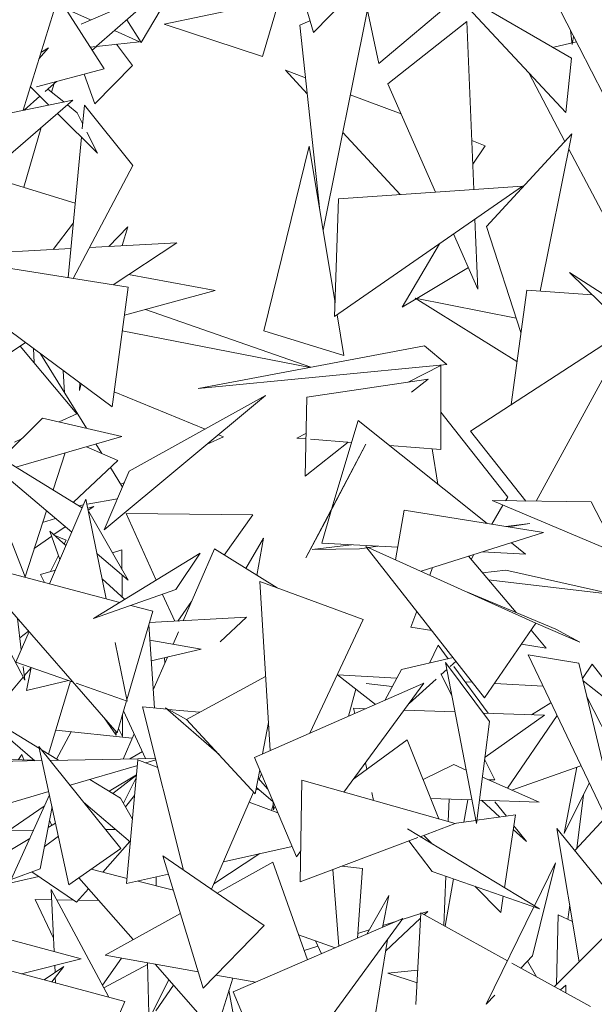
# Model space of a CAD drawing. Header units: metres. Extents: x -14.5 to 19.7, y -19.1 to 4.
# Tile 201 of 218: x 18.605 to 18.726, y 3.027 to 3.235. Entities that reach past the tile are written whole.
import ezdxf

# ---------------------------------------------------------------- set-up
doc = ezdxf.new("R2010")
doc.units = ezdxf.units.M
doc.layers.add('G-IMPT', color=7, linetype='Continuous', lineweight=5)
doc.layers.add('L-PLNT', color=7, linetype='Continuous', lineweight=5, true_color=0x005900)

# ---------------------------------------------------------------- blocks, each defined once
blk = doc.blocks.new('ÁRVORES ORNAMENTAIS - Pequeno e Médio Porte - Ipê-roxo-2976198-A')
at = {"layer": 'G-IMPT', "color": 253, "true_color": 0xaaaaaa}
for p, q in [((8.15579, 3.23022), (8.17068, 3.25567)), ((8.20589, 3.2258), (8.23717, 3.25232)), ((8.20921, 3.24983), (8.19209, 3.23237)), ((8.13907, 3.24257), (8.13087, 3.21597)), ((8.14312, 3.23413), (8.15996, 3.24142)), ((8.14637, 3.22947), (8.15996, 3.24142)), ((8.14794, 3.22469), (8.13824, 3.23988)), ((8.16062, 3.23414), (8.18488, 3.23927)), ((8.18133, 3.2273), (8.18488, 3.23927)), ((8.19209, 3.23237), (8.19011, 3.23905)), ((8.22252, 3.2399), (8.24526, 3.2155)), ((8.24644, 3.22693), (8.22318, 3.24046)), ((8.25644, 3.21294), (8.24287, 3.23944)), ((8.13986, 3.23734), (8.14511, 3.235)), ((8.20345, 3.23724), (8.1941, 3.19071)), ((8.20589, 3.2258), (8.20322, 3.23833)), ((8.15579, 3.23022), (8.15271, 3.23505)), ((8.19135, 3.23484), (8.1892, 3.23393)), ((8.15011, 3.23276), (8.15542, 3.23039)), ((8.16062, 3.23414), (8.18133, 3.2273)), ((8.1892, 3.23393), (8.19342, 3.19484)), ((8.20776, 3.22156), (8.22443, 3.23468)), ((8.22443, 3.23468), (8.22587, 3.19924)), ((8.24626, 3.23282), (8.24658, 3.22985)), ((8.24692, 3.23153), (8.24658, 3.22985)), ((8.13624, 3.22912), (8.1342, 3.22678)), ((8.13624, 3.22912), (8.13463, 3.22817)), ((8.14501, 3.22928), (8.15542, 3.23039)), ((8.14542, 3.22863), (8.14632, 3.22942)), ((8.15397, 3.2254), (8.15054, 3.22987)), ((8.24749, 3.23042), (8.24247, 3.22923)), ((8.24644, 3.22693), (8.24526, 3.2155)), ((8.14794, 3.22469), (8.13373, 3.22093)), ((8.146, 3.21729), (8.15397, 3.2254)), ((8.146, 3.21729), (8.14376, 3.22358)), ((8.19077, 3.21942), (8.18618, 3.22439)), ((8.1904, 3.2228), (8.18618, 3.22439)), ((8.23745, 3.22387), (8.24509, 3.20937)), ((8.1363, 3.21707), (8.1324, 3.22095)), ((8.13556, 3.21995), (8.13794, 3.22204)), ((8.13945, 3.21772), (8.13611, 3.22044)), ((8.1374, 3.22157), (8.13689, 3.21981)), ((8.20776, 3.22156), (8.21777, 3.19868)), ((8.13108, 3.21601), (8.13442, 3.21895)), ((8.21055, 3.21519), (8.19983, 3.21924)), ((8.10468, 3.21063), (8.14135, 3.2181)), ((8.1096, 3.19056), (8.14135, 3.2181)), ((8.1423, 3.21539), (8.1402, 3.21711)), ((8.14379, 3.21703), (8.14333, 3.21205)), ((8.15402, 3.20429), (8.14379, 3.21703)), ((8.14656, 3.20688), (8.1381, 3.21529)), ((8.14343, 3.21314), (8.1423, 3.21539)), ((8.1347, 3.21233), (8.131, 3.19972)), ((8.14316, 3.21026), (8.1404, 3.18068)), ((8.14656, 3.20688), (8.14432, 3.21136)), ((8.21034, 3.19817), (8.19824, 3.2113)), ((8.22853, 3.19148), (8.24657, 3.21098)), ((8.23984, 3.17781), (8.24657, 3.21098)), ((8.18162, 3.16948), (8.19117, 3.20837)), ((8.19664, 3.17536), (8.19117, 3.20837)), ((8.22828, 3.20849), (8.22545, 3.20956)), ((8.22565, 3.20461), (8.22828, 3.20849)), ((8.24593, 3.20778), (8.25673, 3.18726)), ((8.15402, 3.20429), (8.14145, 3.18051)), ((8.14187, 3.1964), (8.12299, 3.20217)), ((8.19654, 3.17248), (8.23615, 3.19994)), ((8.19738, 3.19728), (8.23615, 3.19994)), ((8.19738, 3.19728), (8.19654, 3.17248)), ((8.1372, 3.18662), (8.14148, 3.1922)), ((8.15292, 3.19139), (8.14896, 3.18726)), ((8.15292, 3.19139), (8.15175, 3.18741)), ((8.22612, 3.19299), (8.22672, 3.17824)), ((8.23581, 3.16907), (8.22853, 3.19148)), ((8.22163, 3.18987), (8.22672, 3.17824)), ((8.1449, 3.18704), (8.16325, 3.18804)), ((8.14985, 3.17917), (8.16325, 3.18804)), ((8.21866, 3.18782), (8.21079, 3.17443)), ((8.14967, 3.1534), (8.10535, 3.18627)), ((8.153, 3.17867), (8.10535, 3.18627)), ((8.12298, 3.18585), (8.14097, 3.18683)), ((8.15312, 3.18134), (8.17137, 3.17794)), ((8.21388, 3.17629), (8.22473, 3.1828)), ((8.25821, 3.16979), (8.24608, 3.18178)), ((8.27136, 3.16538), (8.24608, 3.18178)), ((8.14967, 3.1534), (8.153, 3.17867)), ((8.17137, 3.17794), (8.15222, 3.17275)), ((8.23704, 3.17799), (8.23372, 3.15388)), ((8.23704, 3.17799), (8.25085, 3.17707)), ((8.21079, 3.17443), (8.21375, 3.17621)), ((8.23482, 3.17213), (8.2135, 3.17636)), ((8.23497, 3.16296), (8.2135, 3.17636)), ((8.15666, 3.17395), (8.19152, 3.16177)), ((8.19849, 3.16423), (8.19706, 3.17284)), ((8.15179, 3.16943), (8.19142, 3.16175)), ((8.19849, 3.16423), (8.18162, 3.16948)), ((8.22515, 3.14831), (8.25907, 3.17035)), ((8.23901, 3.13352), (8.25907, 3.17035)), ((8.12234, 3.16098), (8.13139, 3.16696)), ((8.14218, 3.15193), (8.13029, 3.16624)), ((8.1332, 3.16274), (8.13309, 3.1657)), ((8.14421, 3.1489), (8.13453, 3.16463)), ((8.21549, 3.16626), (8.1678, 3.15731)), ((8.21549, 3.16626), (8.22022, 3.16232)), ((8.22022, 3.16232), (8.1678, 3.15731)), ((8.13962, 3.15635), (8.1393, 3.161)), ((8.21893, 3.16211), (8.21201, 3.15862)), ((8.21894, 3.1444), (8.21893, 3.16211)), ((8.14282, 3.15849), (8.14274, 3.15684)), ((8.14315, 3.15824), (8.14274, 3.15684)), ((8.21626, 3.15924), (8.19065, 3.15549)), ((8.21626, 3.15924), (8.21276, 3.15649)), ((8.15009, 3.15657), (8.16922, 3.14872)), ((8.14799, 3.12748), (8.18197, 3.1558)), ((8.15326, 3.13987), (8.18197, 3.1558)), ((8.19065, 3.15549), (8.1903, 3.13877)), ((8.14218, 3.15193), (8.13845, 3.15023)), ((8.23302, 3.13439), (8.21893, 3.15229)), ((8.14334, 3.13216), (8.11353, 3.15041)), ((8.14112, 3.12697), (8.11353, 3.15041)), ((8.13497, 3.15104), (8.12638, 3.14255)), ((8.13497, 3.15104), (8.15168, 3.14716)), ((8.20148, 3.15057), (8.19598, 3.13202)), ((8.20148, 3.15057), (8.22869, 3.12883)), ((8.19049, 3.14777), (8.18856, 3.1468)), ((8.23685, 3.13355), (8.22515, 3.14831)), ((8.13052, 3.14664), (8.12909, 3.14599)), ((8.12935, 3.14073), (8.15168, 3.14716)), ((8.14749, 3.14357), (8.14624, 3.1456)), ((8.16966, 3.14553), (8.1731, 3.14713)), ((8.17208, 3.14755), (8.1731, 3.14713)), ((8.19046, 3.14665), (8.18856, 3.1468)), ((8.19939, 3.14595), (8.1903, 3.13877)), ((8.20313, 3.14553), (8.19047, 3.12158)), ((8.20009, 3.14589), (8.19148, 3.14657)), ((8.19448, 3.12906), (8.20313, 3.14553)), ((8.13722, 3.1359), (8.13975, 3.14373)), ((8.15083, 3.14211), (8.14421, 3.14501)), ((8.21894, 3.1444), (8.20813, 3.14525)), ((8.21828, 3.13715), (8.21709, 3.14455)), ((8.1415, 3.13329), (8.15083, 3.14211)), ((8.14799, 3.12748), (8.15326, 3.13987)), ((8.15184, 3.13651), (8.14929, 3.14065)), ((8.1313, 3.11759), (8.12296, 3.13889)), ((8.15147, 3.13711), (8.15224, 3.13747)), ((8.14412, 3.13398), (8.13645, 3.11611)), ((8.1484, 3.11293), (8.14412, 3.13398)), ((8.15078, 3.13403), (8.14435, 3.13288)), ((8.22973, 3.13365), (8.25064, 3.13337)), ((8.22973, 3.13365), (8.25625, 3.12244)), ((8.23256, 3.13361), (8.23302, 3.13439)), ((8.25064, 3.13337), (8.25625, 3.12244)), ((8.11176, 3.13298), (8.13122, 3.0958)), ((8.1313, 3.11759), (8.1358, 3.13149)), ((8.1436, 3.13275), (8.14265, 3.13258)), ((8.14452, 3.13203), (8.14577, 3.13243)), ((8.14461, 3.1316), (8.14577, 3.13243)), ((8.14471, 3.13132), (8.15304, 3.11684)), ((8.19591, 3.13178), (8.19381, 3.1247)), ((8.21122, 3.13166), (8.2094, 3.12116)), ((8.21122, 3.13166), (8.24058, 3.1269)), ((8.22966, 3.12867), (8.23202, 3.13268)), ((8.135, 3.12903), (8.13769, 3.12988)), ((8.17929, 3.13067), (8.15257, 3.13092)), ((8.15892, 3.11687), (8.15257, 3.13092)), ((8.17929, 3.13067), (8.17329, 3.12217)), ((8.19448, 3.12906), (8.19047, 3.12158)), ((8.1399, 3.12415), (8.13654, 3.12721)), ((8.13864, 3.1212), (8.13654, 3.12721)), ((8.13736, 3.12647), (8.13973, 3.12815)), ((8.21475, 3.11875), (8.24058, 3.1269)), ((8.2326, 3.1282), (8.23768, 3.1288)), ((8.23309, 3.12812), (8.23768, 3.1288)), ((8.13323, 3.12355), (8.13691, 3.12616)), ((8.13993, 3.12534), (8.13754, 3.1263)), ((8.13951, 3.1245), (8.13993, 3.12534)), ((8.1778, 3.11936), (8.18155, 3.12574)), ((8.18017, 3.11789), (8.18155, 3.12574)), ((8.23379, 3.12476), (8.2368, 3.12235)), ((8.14971, 3.12263), (8.15172, 3.12324)), ((8.15172, 3.12324), (8.15172, 3.11912)), ((8.17121, 3.12346), (8.16462, 3.10831)), ((8.17121, 3.12346), (8.18444, 3.11523)), ((8.19184, 3.12337), (8.2001, 3.12435)), ((8.19184, 3.12337), (8.20177, 3.12348)), ((8.19381, 3.1247), (8.20986, 3.12382)), ((8.20177, 3.12348), (8.20335, 3.12371)), ((8.22816, 3.09208), (8.20312, 3.124)), ((8.23898, 3.1078), (8.20312, 3.124)), ((8.20366, 3.12376), (8.20563, 3.12405)), ((8.22772, 3.12284), (8.2368, 3.12235)), ((8.15125, 3.11217), (8.11937, 3.12066)), ((8.11937, 3.12066), (8.15069, 3.08471)), ((8.13663, 3.11867), (8.13833, 3.1221)), ((8.16819, 3.12256), (8.1457, 3.10878)), ((8.15304, 3.11684), (8.14647, 3.12242)), ((8.1631, 3.11488), (8.16819, 3.12256)), ((8.22474, 3.1219), (8.23479, 3.11003)), ((8.22529, 3.12125), (8.22588, 3.12226)), ((8.13454, 3.11804), (8.13769, 3.11899)), ((8.21661, 3.11791), (8.2172, 3.11952)), ((8.23265, 3.11898), (8.22768, 3.11842)), ((8.23265, 3.11898), (8.25584, 3.1138)), ((8.13454, 3.11804), (8.13536, 3.1164)), ((8.1523, 3.11282), (8.14754, 3.11716)), ((8.15173, 3.11795), (8.15174, 3.11333)), ((8.18081, 3.11656), (8.20259, 3.10855)), ((8.18081, 3.11656), (8.18293, 3.08095)), ((8.22893, 3.11696), (8.25584, 3.1138)), ((8.1631, 3.11488), (8.1457, 3.10878)), ((8.16283, 3.10822), (8.16027, 3.11388)), ((8.16638, 3.11236), (8.16349, 3.10825)), ((8.24316, 3.10652), (8.22457, 3.11431)), ((8.1582, 3.11032), (8.15273, 3.09166)), ((8.1582, 3.11032), (8.1536, 3.11155)), ((8.21261, 3.10694), (8.21385, 3.11032)), ((8.12969, 3.10882), (8.13047, 3.10218)), ((8.1575, 3.10793), (8.17796, 3.10904)), ((8.1724, 3.10384), (8.17796, 3.10904)), ((8.20259, 3.10855), (8.19131, 3.08462)), ((8.13203, 3.10613), (8.13017, 3.10472)), ((8.15738, 3.10752), (8.15855, 3.0899)), ((8.21261, 3.10694), (8.21704, 3.10625)), ((8.22816, 3.09208), (8.23898, 3.1078)), ((8.23795, 3.1063), (8.24112, 3.10256)), ((8.24823, 3.10382), (8.23898, 3.10784)), ((8.24823, 3.10382), (8.24316, 3.10652)), ((8.13212, 3.10602), (8.12936, 3.0996)), ((8.15759, 3.10424), (8.1684, 3.10233)), ((8.1636, 3.10596), (8.16248, 3.10338)), ((8.15279, 3.09135), (8.15027, 3.10372)), ((8.15789, 3.09983), (8.1684, 3.10233)), ((8.21839, 3.10318), (8.21653, 3.09939)), ((8.2205, 3.1003), (8.21839, 3.10318)), ((8.23592, 3.10335), (8.24112, 3.10256)), ((8.16128, 3.10064), (8.15829, 3.09376)), ((8.16066, 3.10049), (8.16073, 3.09937)), ((8.22152, 3.10054), (8.21066, 3.09804)), ((8.248, 3.09938), (8.23733, 3.10111)), ((8.23733, 3.10111), (8.25792, 3.05788)), ((8.14142, 3.09535), (8.12936, 3.0996)), ((8.13088, 3.09867), (8.13122, 3.0958)), ((8.13112, 3.09668), (8.13257, 3.09841)), ((8.13258, 3.09847), (8.1316, 3.09359)), ((8.20709, 3.09152), (8.21066, 3.09804)), ((8.21901, 3.09695), (8.2202, 3.09802)), ((8.22919, 3.08705), (8.21991, 3.09953)), ((8.21991, 3.09953), (8.22645, 3.06557)), ((8.22092, 3.09867), (8.22213, 3.09976)), ((8.22892, 3.08882), (8.2217, 3.09867)), ((8.248, 3.09938), (8.25792, 3.05788)), ((8.25081, 3.09913), (8.24877, 3.09615)), ((8.25081, 3.09913), (8.26103, 3.08614)), ((8.12443, 3.08871), (8.1309, 3.09642)), ((8.1316, 3.09359), (8.14046, 3.09569)), ((8.182, 3.09659), (8.16532, 3.08751)), ((8.20516, 3.09067), (8.19714, 3.09691)), ((8.19714, 3.09691), (8.20966, 3.09621)), ((8.21223, 3.09087), (8.21796, 3.09601)), ((8.22125, 3.09257), (8.21893, 3.09711)), ((8.13621, 3.08021), (8.1409, 3.09554)), ((8.15279, 3.09135), (8.14207, 3.09513)), ((8.17964, 3.07951), (8.21537, 3.09514)), ((8.19851, 3.07217), (8.21537, 3.09514)), ((8.19946, 3.08818), (8.20103, 3.09389)), ((8.20319, 3.09507), (8.20869, 3.09443)), ((8.22409, 3.09541), (8.22561, 3.09533)), ((8.23033, 3.09506), (8.24047, 3.0945)), ((8.2489, 3.09561), (8.26188, 3.08547)), ((8.24966, 3.09242), (8.25943, 3.07308)), ((8.1343, 3.08138), (8.1202, 3.09003)), ((8.13337, 3.0788), (8.1202, 3.09003)), ((8.15265, 3.0914), (8.15069, 3.08471)), ((8.16123, 3.08965), (8.15604, 3.09013)), ((8.16472, 3.05572), (8.15604, 3.09013)), ((8.1609, 3.08994), (8.17217, 3.08008)), ((8.1609, 3.08994), (8.16532, 3.08752)), ((8.16809, 3.08901), (8.16147, 3.08963)), ((8.20053, 3.08985), (8.20077, 3.08875)), ((8.20053, 3.08985), (8.20307, 3.08976)), ((8.2112, 3.08946), (8.22192, 3.08908)), ((8.23807, 3.08849), (8.24214, 3.09101)), ((8.15047, 3.08417), (8.14797, 3.08784)), ((8.1518, 3.08848), (8.15181, 3.08394)), ((8.15203, 3.0893), (8.15669, 3.07926)), ((8.17981, 3.0718), (8.16532, 3.08751)), ((8.22785, 3.08886), (8.24076, 3.08839)), ((8.22824, 3.07958), (8.24076, 3.08839)), ((8.24342, 3.08832), (8.23295, 3.073)), ((8.15096, 3.08562), (8.15181, 3.08394)), ((8.18258, 3.08685), (8.18137, 3.08027)), ((8.22919, 3.08705), (8.22645, 3.06557)), ((8.13775, 3.08524), (8.15386, 3.08357)), ((8.13793, 3.07915), (8.14099, 3.08491)), ((8.15047, 3.08417), (8.15039, 3.08505)), ((8.15426, 3.08449), (8.15194, 3.07916)), ((8.14054, 3.05261), (8.13421, 3.08177)), ((8.15146, 3.06031), (8.13421, 3.08177)), ((8.21186, 3.0832), (8.20059, 3.07501)), ((8.21849, 3.06651), (8.21186, 3.0832)), ((8.10512, 3.0798), (8.13322, 3.07892)), ((8.1306, 3.08009), (8.12993, 3.07903)), ((8.13106, 3.07899), (8.1306, 3.08009)), ((8.13836, 3.0789), (8.13475, 3.08111)), ((8.13655, 3.07886), (8.15878, 3.0793)), ((8.15601, 3.08072), (8.15338, 3.07919)), ((8.17964, 3.07951), (8.18849, 3.05852)), ((8.10162, 3.07817), (8.13485, 3.07883)), ((8.14077, 3.07362), (8.15475, 3.07775)), ((8.1527, 3.05289), (8.15508, 3.07897)), ((8.15926, 3.07739), (8.15508, 3.07897)), ((8.15674, 3.07834), (8.15886, 3.07897)), ((8.20303, 3.07833), (8.20332, 3.07699)), ((8.21518, 3.07484), (8.22164, 3.078)), ((8.22164, 3.078), (8.22428, 3.07683)), ((8.23033, 3.07479), (8.22817, 3.07902)), ((8.24846, 3.07774), (8.23386, 3.0726)), ((8.24492, 3.06344), (8.24761, 3.07744)), ((8.14899, 3.07238), (8.15475, 3.07582)), ((8.14981, 3.07187), (8.15475, 3.07572)), ((8.15201, 3.06984), (8.15473, 3.07521)), ((8.18075, 3.07689), (8.17981, 3.0718)), ((8.18246, 3.07282), (8.18042, 3.07512)), ((8.18112, 3.076), (8.18064, 3.07488)), ((8.22769, 3.07532), (8.23966, 3.07004)), ((8.15141, 3.07089), (8.14495, 3.07485)), ((8.18007, 3.07317), (8.18357, 3.07011)), ((8.18965, 3.07468), (8.1893, 3.05329)), ((8.18965, 3.07468), (8.22192, 3.06554)), ((8.23033, 3.07479), (8.22894, 3.07477)), ((8.24492, 3.06344), (8.25022, 3.07404)), ((8.11205, 3.06513), (8.13627, 3.07229)), ((8.13642, 3.07163), (8.12838, 3.05374)), ((8.15141, 3.07089), (8.15394, 3.06648)), ((8.15244, 3.06909), (8.15439, 3.07147)), ((8.17946, 3.07218), (8.17059, 3.05169)), ((8.18059, 3.07271), (8.17998, 3.07269)), ((8.20439, 3.07209), (8.20475, 3.0704)), ((8.21676, 3.07085), (8.22549, 3.07054)), ((8.24759, 3.06028), (8.24901, 3.07164)), ((8.12442, 3.06177), (8.13532, 3.06919)), ((8.13697, 3.06905), (8.13446, 3.05598)), ((8.1535, 3.06164), (8.14363, 3.07005)), ((8.18458, 3.06779), (8.17855, 3.07008)), ((8.18361, 3.06947), (8.18321, 3.06831)), ((8.18357, 3.0702), (8.18367, 3.06841)), ((8.18402, 3.06913), (8.18367, 3.06841)), ((8.22068, 3.07071), (8.22047, 3.06595)), ((8.22465, 3.07057), (8.2238, 3.06587)), ((8.22708, 3.07049), (8.23966, 3.07004)), ((8.22747, 3.07047), (8.23135, 3.06691)), ((8.23033, 3.07014), (8.23274, 3.0671)), ((8.23466, 3.06736), (8.22654, 3.06624)), ((8.23237, 3.05202), (8.23466, 3.06736)), ((8.24719, 3.05985), (8.25365, 3.06684)), ((8.13614, 3.06471), (8.13771, 3.06565)), ((8.13692, 3.06517), (8.13644, 3.06629)), ((8.21458, 3.06278), (8.22192, 3.06554)), ((8.22633, 3.06621), (8.22176, 3.06558)), ((8.23432, 3.06509), (8.23696, 3.06175)), ((8.13305, 3.06413), (8.12781, 3.06407)), ((8.13535, 3.06061), (8.13831, 3.06291)), ((8.15037, 3.0643), (8.14827, 3.06428)), ((8.1893, 3.05329), (8.21409, 3.0626)), ((8.21188, 3.06441), (8.23973, 3.04757)), ((8.21717, 3.06121), (8.21532, 3.06306)), ((8.2342, 3.06428), (8.23696, 3.06175)), ((8.25804, 3.04643), (8.2434, 3.06453)), ((8.24809, 3.03641), (8.2434, 3.06453)), ((8.11745, 3.05356), (8.13227, 3.0624)), ((8.15338, 3.06174), (8.1477, 3.05529)), ((8.17309, 3.05747), (8.18756, 3.06072)), ((8.21709, 3.05544), (8.21221, 3.06189)), ((8.14054, 3.05261), (8.15146, 3.06031)), ((8.16035, 3.05873), (8.16884, 3.03087)), ((8.16035, 3.05873), (8.18167, 3.04406)), ((8.18081, 3.05921), (8.1711, 3.05287)), ((8.18849, 3.05852), (8.18941, 3.05977)), ((8.17175, 3.05089), (8.1835, 3.05742)), ((8.19081, 3.03683), (8.1835, 3.05742)), ((8.20244, 3.05605), (8.19807, 3.05658)), ((8.2431, 3.05725), (8.23822, 3.03763)), ((8.2431, 3.05725), (8.23867, 3.04821)), ((8.13418, 3.05435), (8.12452, 3.05217)), ((8.12838, 3.05374), (8.13446, 3.05598)), ((8.14216, 3.049), (8.13271, 3.05534)), ((8.1528, 3.05398), (8.14523, 3.05592)), ((8.1527, 3.05289), (8.16153, 3.05487)), ((8.15893, 3.05242), (8.15893, 3.05429)), ((8.19617, 3.05587), (8.1974, 3.03967)), ((8.20244, 3.05605), (8.20133, 3.04137)), ((8.21709, 3.05544), (8.23973, 3.04757)), ((8.21997, 3.05444), (8.21953, 3.04406)), ((8.14262, 3.05407), (8.1541, 3.04108)), ((8.16256, 3.05149), (8.15503, 3.05341)), ((8.22163, 3.05386), (8.21983, 3.04389)), ((8.23159, 3.04682), (8.22609, 3.05232)), ((8.14898, 3.02894), (8.13682, 3.05167)), ((8.13742, 3.03856), (8.13682, 3.05167)), ((8.14463, 3.0518), (8.14216, 3.049)), ((8.20799, 3.05037), (8.20335, 3.04224)), ((8.20664, 3.04366), (8.20799, 3.05037)), ((8.23159, 3.04682), (8.2321, 3.05022)), ((8.13692, 3.04948), (8.13341, 3.04953)), ((8.13729, 3.04136), (8.13341, 3.04953)), ((8.14155, 3.04941), (8.138, 3.04946)), ((8.14681, 3.04932), (8.14251, 3.04939)), ((8.23855, 3.04798), (8.22848, 3.02745)), ((8.24287, 3.03116), (8.26087, 3.04928)), ((8.2457, 3.04533), (8.24609, 3.0484)), ((8.10724, 3.04661), (8.1431, 3.03704)), ((8.14816, 3.03777), (8.16405, 3.04661)), ((8.21468, 3.04656), (8.2108, 3.04532)), ((8.21369, 3.02741), (8.21469, 3.04674)), ((8.21469, 3.04674), (8.23298, 3.03663)), ((8.21617, 3.04703), (8.21489, 3.04663)), ((8.21543, 3.04633), (8.21617, 3.04703)), ((8.24366, 3.04627), (8.2433, 3.0316)), ((8.24366, 3.04627), (8.24667, 3.04489)), ((8.16884, 3.03087), (8.18167, 3.04406)), ((8.17517, 3.03007), (8.21094, 3.04552)), ((8.18407, 3.00885), (8.21094, 3.04552)), ((8.20962, 3.04495), (8.20671, 3.04402)), ((8.20728, 3.03862), (8.21463, 3.04557)), ((8.19666, 3.03935), (8.18894, 3.0421)), ((8.20385, 3.04312), (8.2014, 3.04234)), ((8.19303, 3.03967), (8.19013, 3.03875)), ((8.19375, 3.0381), (8.1925, 3.04083)), ((8.20768, 3.04107), (8.20458, 3.02176)), ((8.11514, 3.03794), (8.15232, 3.02806)), ((8.16781, 3.03427), (8.14816, 3.03777)), ((8.23822, 3.03763), (8.23578, 3.03508)), ((8.1431, 3.03704), (8.13054, 3.03385)), ((8.13762, 3.03416), (8.13756, 3.03563)), ((8.15161, 3.03715), (8.14764, 3.03146)), ((8.14792, 3.03092), (8.15712, 3.03582)), ((8.15761, 3.01744), (8.15711, 3.03617)), ((8.15868, 3.0359), (8.17146, 3.02143)), ((8.23391, 3.03611), (8.25048, 3.02696)), ((8.23909, 3.03325), (8.23718, 3.03654)), ((8.13533, 3.03257), (8.13947, 3.03544)), ((8.13947, 3.03544), (8.13695, 3.03214)), ((8.17991, 3.03212), (8.17151, 3.03361)), ((8.21406, 3.03463), (8.20775, 3.034)), ((8.21392, 3.03199), (8.20775, 3.034)), ((8.13773, 3.03194), (8.13767, 3.03309)), ((8.15774, 3.02491), (8.16161, 3.03258)), ((8.15886, 3.02609), (8.16259, 3.03148)), ((8.17505, 3.03298), (8.17146, 3.02143)), ((8.2453, 3.03144), (8.24415, 3.03046)), ((8.24526, 3.02985), (8.2453, 3.03144)), ((8.17424, 3.03039), (8.17624, 3.01963)), ((8.17517, 3.03007), (8.18407, 3.00885)), ((8.23033, 3.02939), (8.22848, 3.02745)), ((8.14173, 3.00366), (8.15232, 3.02806))]:
    blk.add_line(p, q, dxfattribs=at)

msp = doc.modelspace()

# ---------------------------------------------------------------- block references
at = {"layer": 'L-PLNT', "color": 253, "true_color": 0xaaaaaa}
msp.add_blockref('ÁRVORES ORNAMENTAIS - Pequeno e Médio Porte - Ipê-roxo-2976198-A', (10.47483, 0), dxfattribs=at)

doc.saveas('drawing.dxf')
